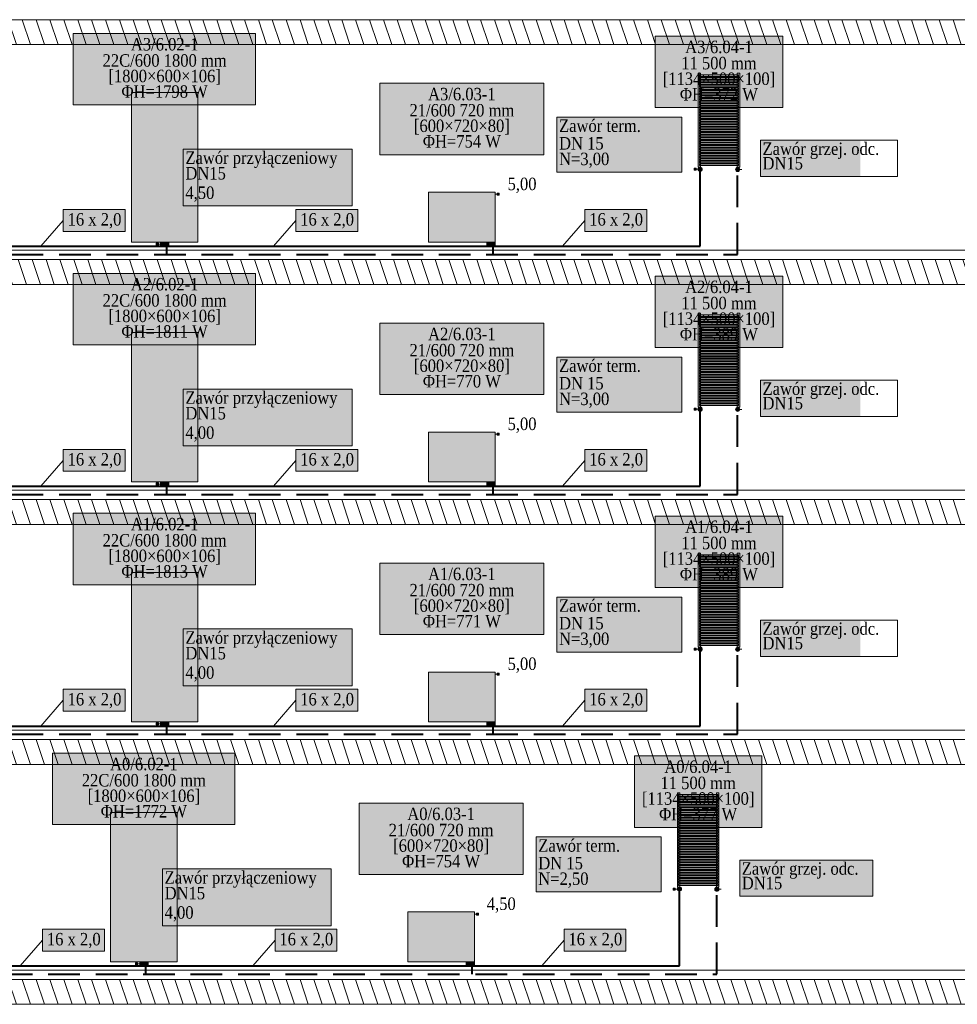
# Model space of a CAD drawing. Header units: millimetres. Extents: x -48 to 74789, y -18557 to 12350.
# Tile 2 of 79: x 7308 to 18597, y -300 to 11560. Entities that reach past the tile are written whole.
import ezdxf
from ezdxf.enums import TextEntityAlignment as Align

# ---------------------------------------------------------------- set-up
doc = ezdxf.new("R2010")
doc.units = ezdxf.units.MM
doc.linetypes.add('DASHED', pattern=[0.1905, 0.127, -0.0635])
for name, color, linetype, lineweight, true_color in [('IS_Działka (powrotna)', 5, 'Continuous', 40, 0x0000ff), ('IS_Działka (zasilająca)', 1, 'Continuous', 40, 0xff0000), ('IS_Działka (zasilająca)_etykieta1', 7, 'Continuous', 5, 0x000000), ('IS_Grzejnik', 7, 'Continuous', 5, 0x000000), ('IS_Grzejnik (Rozwinięcie)', 7, 'Continuous', 5, 0x000000), ('IS_Konstrukcja (Rozwinięcie)', 7, 'Continuous', 0, 0x000000), ('IS_Wkładka zaworowa (Rozwinięcie)1', 7, 'Continuous', 5, 0x000000), ('IS_Zawór (DN_ nastawa) (Rozwinięcie)1', 7, 'Continuous', 5, 0x000000), ('IS_Zawór na gał_ powrotnej (Rozwinięcie)1', 7, 'Continuous', 5, 0x000000), ('IS_Zawór termostatyczny lub reg_ przepływu (Rozwinięcie)1', 7, 'Continuous', 5, 0x000000), ('IS_Zawór1', 7, 'Continuous', 5, 0x000000)]:
    doc.layers.add(name, color=color, linetype=linetype, lineweight=lineweight, true_color=true_color)
doc.styles.add('Garamond_____', font='GARA.TTF')

# ---------------------------------------------------------------- blocks, each defined once
blk = doc.blocks.new('16_TypRysunkowyGrzejnika_Plytowy_800_600_80_True_7fc2eb2e-ac0c-4f1d-8d47-3740a1be48a0_Normal')
at = {"layer": 'IS_Grzejnik', "true_color": 0xff8000, "transparency": 33554457, "extrusion": (0, 0, -1)}
blk.add_hatch(color=30, dxfattribs=at).paths.add_polyline_path([(0.4, 0.3), (-0.4, 0.3), (-0.4, -0.3), (0.4, -0.3)])
at = {"layer": 'IS_Grzejnik'}
blk.add_lwpolyline([(-0.4, 0.3), (0.4, 0.3), (0.4, -0.3), (-0.4, -0.3)], close=True, dxfattribs=at)
blk = doc.blocks.new('16_TypRysunkowyGrzejnika_Plytowy_800_1800_106_True_7fc2eb2e-ac0c-4f1d-8d47-3740a1be48a0_Normal')
at = {"layer": 'IS_Grzejnik', "true_color": 0xff8000, "transparency": 33554457, "extrusion": (0, 0, -1)}
blk.add_hatch(color=30, dxfattribs=at).paths.add_polyline_path([(0.4, 0.9), (-0.4, 0.9), (-0.4, -0.9), (0.4, -0.9)])
at = {"layer": 'IS_Grzejnik'}
blk.add_lwpolyline([(-0.4, 0.9), (0.4, 0.9), (0.4, -0.9), (-0.4, -0.9)], close=True, dxfattribs=at)
blk = doc.blocks.new('16_TypRysunkowyGrzejnika_LazienkowyPion_500_1134_100_True_7fc2eb2e-ac0c-4f1d-8d47-3740a1be48a0_Normal')
at = {"layer": 'IS_Grzejnik', "true_color": 0xff8000, "transparency": 33554457}
for points in [[(-0.25, -0.567), (-0.22, -0.567), (-0.22, 0.567), (-0.25, 0.567)], [(0.22, -0.567), (0.25, -0.567), (0.25, 0.567), (0.22, 0.567)]]:
    blk.add_hatch(color=30, dxfattribs=at).paths.add_polyline_path(points)
at = {"layer": 'IS_Grzejnik', "true_color": 0xff8000, "transparency": 33554457, "extrusion": (0, 0, -1)}
for points in [[(0.235, 0.547), (-0.235, 0.547), (-0.235, 0.527), (0.235, 0.527)], [(0.235, 0.515), (-0.235, 0.515), (-0.235, 0.495), (0.235, 0.495)], [(0.235, 0.484), (-0.235, 0.484), (-0.235, 0.464), (0.235, 0.464)], [(0.235, 0.452), (-0.235, 0.452), (-0.235, 0.432), (0.235, 0.432)], [(0.235, 0.421), (-0.235, 0.421), (-0.235, 0.401), (0.235, 0.401)], [(0.235, 0.389), (-0.235, 0.389), (-0.235, 0.369), (0.235, 0.369)], [(0.235, 0.357), (-0.235, 0.357), (-0.235, 0.337), (0.235, 0.337)], [(0.235, 0.326), (-0.235, 0.326), (-0.235, 0.306), (0.235, 0.306)], [(0.235, 0.294), (-0.235, 0.294), (-0.235, 0.274), (0.235, 0.274)], [(0.235, 0.263), (-0.235, 0.263), (-0.235, 0.243), (0.235, 0.243)], [(0.235, 0.231), (-0.235, 0.231), (-0.235, 0.211), (0.235, 0.211)], [(0.235, 0.2), (-0.235, 0.2), (-0.235, 0.18), (0.235, 0.18)], [(0.235, 0.168), (-0.235, 0.168), (-0.235, 0.148), (0.235, 0.148)], [(0.235, 0.136), (-0.235, 0.136), (-0.235, 0.116), (0.235, 0.116)], [(0.235, 0.105), (-0.235, 0.105), (-0.235, 0.085), (0.235, 0.085)], [(0.235, 0.073), (-0.235, 0.073), (-0.235, 0.053), (0.235, 0.053)], [(0.235, 0.042), (-0.235, 0.042), (-0.235, 0.022), (0.235, 0.022)], [(0.235, 0.01), (-0.235, 0.01), (-0.235, -0.01), (0.235, -0.01)], [(0.235, -0.022), (-0.235, -0.022), (-0.235, -0.042), (0.235, -0.042)], [(0.235, -0.053), (-0.235, -0.053), (-0.235, -0.073), (0.235, -0.073)], [(0.235, -0.085), (-0.235, -0.085), (-0.235, -0.105), (0.235, -0.105)], [(0.235, -0.116), (-0.235, -0.116), (-0.235, -0.136), (0.235, -0.136)], [(0.235, -0.148), (-0.235, -0.148), (-0.235, -0.168), (0.235, -0.168)], [(0.235, -0.18), (-0.235, -0.18), (-0.235, -0.2), (0.235, -0.2)], [(0.235, -0.211), (-0.235, -0.211), (-0.235, -0.231), (0.235, -0.231)], [(0.235, -0.243), (-0.235, -0.243), (-0.235, -0.263), (0.235, -0.263)], [(0.235, -0.274), (-0.235, -0.274), (-0.235, -0.294), (0.235, -0.294)], [(0.235, -0.306), (-0.235, -0.306), (-0.235, -0.326), (0.235, -0.326)], [(0.235, -0.337), (-0.235, -0.337), (-0.235, -0.357), (0.235, -0.357)], [(0.235, -0.369), (-0.235, -0.369), (-0.235, -0.389), (0.235, -0.389)], [(0.235, -0.401), (-0.235, -0.401), (-0.235, -0.421), (0.235, -0.421)], [(0.235, -0.432), (-0.235, -0.432), (-0.235, -0.452), (0.235, -0.452)], [(0.235, -0.464), (-0.235, -0.464), (-0.235, -0.484), (0.235, -0.484)], [(0.235, -0.495), (-0.235, -0.495), (-0.235, -0.515), (0.235, -0.515)], [(0.235, -0.527), (-0.235, -0.527), (-0.235, -0.547), (0.235, -0.547)]]:
    blk.add_hatch(color=30, dxfattribs=at).paths.add_polyline_path(points)
at = {"layer": 'IS_Grzejnik'}
for points in [[(-0.25, -0.567), (-0.22, -0.567), (-0.22, 0.567), (-0.25, 0.567)], [(-0.235, 0.547), (0.235, 0.547), (0.235, 0.527), (-0.235, 0.527)], [(-0.235, 0.515), (0.235, 0.515), (0.235, 0.495), (-0.235, 0.495)], [(-0.235, 0.484), (0.235, 0.484), (0.235, 0.464), (-0.235, 0.464)], [(0.22, -0.567), (0.25, -0.567), (0.25, 0.567), (0.22, 0.567)], [(-0.235, 0.452), (0.235, 0.452), (0.235, 0.432), (-0.235, 0.432)], [(-0.235, 0.421), (0.235, 0.421), (0.235, 0.401), (-0.235, 0.401)], [(-0.235, 0.389), (0.235, 0.389), (0.235, 0.369), (-0.235, 0.369)], [(-0.235, 0.357), (0.235, 0.357), (0.235, 0.337), (-0.235, 0.337)], [(-0.235, 0.326), (0.235, 0.326), (0.235, 0.306), (-0.235, 0.306)], [(-0.235, 0.294), (0.235, 0.294), (0.235, 0.274), (-0.235, 0.274)], [(-0.235, 0.263), (0.235, 0.263), (0.235, 0.243), (-0.235, 0.243)], [(-0.235, 0.231), (0.235, 0.231), (0.235, 0.211), (-0.235, 0.211)], [(-0.235, 0.2), (0.235, 0.2), (0.235, 0.18), (-0.235, 0.18)], [(-0.235, 0.168), (0.235, 0.168), (0.235, 0.148), (-0.235, 0.148)], [(-0.235, 0.136), (0.235, 0.136), (0.235, 0.116), (-0.235, 0.116)], [(-0.235, 0.105), (0.235, 0.105), (0.235, 0.085), (-0.235, 0.085)], [(-0.235, 0.073), (0.235, 0.073), (0.235, 0.053), (-0.235, 0.053)], [(-0.235, 0.042), (0.235, 0.042), (0.235, 0.022), (-0.235, 0.022)], [(-0.235, 0.01), (0.235, 0.01), (0.235, -0.01), (-0.235, -0.01)], [(-0.235, -0.022), (0.235, -0.022), (0.235, -0.042), (-0.235, -0.042)], [(-0.235, -0.053), (0.235, -0.053), (0.235, -0.073), (-0.235, -0.073)], [(-0.235, -0.085), (0.235, -0.085), (0.235, -0.105), (-0.235, -0.105)], [(-0.235, -0.116), (0.235, -0.116), (0.235, -0.136), (-0.235, -0.136)], [(-0.235, -0.148), (0.235, -0.148), (0.235, -0.168), (-0.235, -0.168)], [(-0.235, -0.18), (0.235, -0.18), (0.235, -0.2), (-0.235, -0.2)], [(-0.235, -0.211), (0.235, -0.211), (0.235, -0.231), (-0.235, -0.231)], [(-0.235, -0.243), (0.235, -0.243), (0.235, -0.263), (-0.235, -0.263)], [(-0.235, -0.274), (0.235, -0.274), (0.235, -0.294), (-0.235, -0.294)], [(-0.235, -0.306), (0.235, -0.306), (0.235, -0.326), (-0.235, -0.326)], [(-0.235, -0.337), (0.235, -0.337), (0.235, -0.357), (-0.235, -0.357)], [(-0.235, -0.369), (0.235, -0.369), (0.235, -0.389), (-0.235, -0.389)], [(-0.235, -0.401), (0.235, -0.401), (0.235, -0.421), (-0.235, -0.421)], [(-0.235, -0.432), (0.235, -0.432), (0.235, -0.452), (-0.235, -0.452)], [(-0.235, -0.464), (0.235, -0.464), (0.235, -0.484), (-0.235, -0.484)], [(-0.235, -0.495), (0.235, -0.495), (0.235, -0.515), (-0.235, -0.515)], [(-0.235, -0.527), (0.235, -0.527), (0.235, -0.547), (-0.235, -0.547)]]:
    blk.add_lwpolyline(points, close=True, dxfattribs=at)
blk = doc.blocks.new('16_TypRysunkowyZaworu_Kwadrat_PL_00000000-0000-0000-0000-000000000000_Normal')
at = {"layer": 'IS_Zawór1', "lineweight": 50, "true_color": 0xffffff, "transparency": 33554687}
h = blk.add_hatch(color=7, dxfattribs=at)
edge = h.paths.add_edge_path(flags=0)
edge.add_arc((0, 0), 0.25, 0, 360)
at = {"layer": 'IS_Zawór1', "lineweight": 50, "true_color": 0xffffff, "transparency": 33554687, "extrusion": (0, 0, -1)}
blk.add_hatch(color=7, dxfattribs=at).paths.add_polyline_path([(0.125, 0.5), (0.125, 0.75), (-0.125, 0.75), (-0.125, 0.5)])
at = {"layer": 'IS_Zawór1', "linetype": 'ByBlock', "lineweight": -2}
blk.add_lwpolyline([(-0.125, 0.5), (-0.125, 0.75), (0.125, 0.75), (0.125, 0.5)], close=True, dxfattribs=at)
blk.add_polyline3d([(0, 0.25, 0), (0, 0.5, 0)], dxfattribs=at)
blk.add_circle((0, 0), 0.25, dxfattribs=at)
blk = doc.blocks.new('16_TypRysunkowyZaworu_Kreska_PL_00000000-0000-0000-0000-000000000000_Normal')
at = {"layer": 'IS_Zawór1', "lineweight": 50, "true_color": 0xffffff, "transparency": 33554687}
h = blk.add_hatch(color=7, dxfattribs=at)
edge = h.paths.add_edge_path(flags=0)
edge.add_arc((0, 0), 0.25, 0, 360)
at = {"layer": 'IS_Zawór1', "linetype": 'ByBlock', "lineweight": -2}
blk.add_polyline3d([(0, 0.25, 0), (0, 0.5, 0)], dxfattribs=at)
blk.add_circle((0, 0), 0.25, dxfattribs=at)
blk = doc.blocks.new('16_TypRysunkowyZaworu_Vecolux_PL_00000000-0000-0000-0000-000000000000_Normal')
at = {"layer": 'IS_Zawór1', "lineweight": 50, "true_color": 0xffffff, "transparency": 33554687}
blk.add_hatch(color=7, dxfattribs=at).paths.add_polyline_path([(-0.5, -0.5), (0.5, -0.5), (0.5, 0), (-0.5, 0)])
at = {"layer": 'IS_Zawór1', "linetype": 'ByBlock', "lineweight": -2}
blk.add_lwpolyline([(-0.5, -0.5), (0.5, -0.5), (0.5, 0), (-0.5, 0)], close=True, dxfattribs=at)
blk = doc.blocks.new('16_TypRysunkowyZaworu_ZestGrzWbudKwadrat_PL_00000000-0000-0000-0000-000000000000_Normal')
at = {"layer": 'IS_Zawór1', "lineweight": 50, "true_color": 0xffffff, "transparency": 33554687, "extrusion": (0, 0, -1)}
blk.add_hatch(color=7, dxfattribs=at).paths.add_polyline_path([(-0.25, 0.125), (-0.5, 0.125), (-0.5, -0.125), (-0.25, -0.125)])
at = {"layer": 'IS_Zawór1', "linetype": 'ByBlock', "lineweight": -2}
blk.add_lwpolyline([(0.25, 0.125), (0.5, 0.125), (0.5, -0.125), (0.25, -0.125)], close=True, dxfattribs=at)
blk.add_polyline3d([(0, 0, 0), (0.25, 0, 0)], dxfattribs=at)
blk = doc.blocks.new('16_TypRysunkowyZaworu_BlokPrzylaczeniowyTermostatycznyGrzejnikaKwadrat_PL_00000000-0000-0000-0000-000000000000_Normal')
at = {"layer": 'IS_Zawór1', "lineweight": 50, "true_color": 0xffffff, "transparency": 33554687}
blk.add_hatch(color=7, dxfattribs=at).paths.add_polyline_path([(-0.5, -0.5), (0.5, -0.5), (0.5, 0), (-0.5, 0)])
at = {"layer": 'IS_Zawór1', "lineweight": 50, "true_color": 0xffffff, "transparency": 33554687, "extrusion": (0, 0, -1)}
blk.add_hatch(color=7, dxfattribs=at).paths.add_polyline_path([(-0.75, -0.125), (-1, -0.125), (-1, -0.375), (-0.75, -0.375)])
at = {"layer": 'IS_Zawór1', "linetype": 'ByBlock', "lineweight": -2}
for points in [[(-0.5, -0.5), (0.5, -0.5), (0.5, 0), (-0.5, 0)], [(0.75, -0.125), (1, -0.125), (1, -0.375), (0.75, -0.375)]]:
    blk.add_lwpolyline(points, close=True, dxfattribs=at)
blk.add_polyline3d([(0.5, -0.25, 0), (0.75, -0.25, 0)], dxfattribs=at)

msp = doc.modelspace()

# ---------------------------------------------------------------- hatches: boundary and pattern name
at = {"layer": 'IS_Działka (zasilająca)_etykieta1', "lineweight": 50, "true_color": 0xffffff, "transparency": 33554687}
for points in [[(7833, 9010), (8578, 9010), (8578, 9274), (7833, 9274)], [(10633, 9010), (11378, 9010), (11378, 9274), (10633, 9274)], [(14113, 9010), (14858, 9010), (14858, 9274), (14113, 9274)], [(7833, 6120), (8578, 6120), (8578, 6384), (7833, 6384)], [(10633, 6120), (11378, 6120), (11378, 6384), (10633, 6384)], [(14113, 6120), (14858, 6120), (14858, 6384), (14113, 6384)], [(7833, 3230), (8578, 3230), (8578, 3494), (7833, 3494)], [(10633, 3230), (11378, 3230), (11378, 3494), (10633, 3494)], [(14113, 3230), (14858, 3230), (14858, 3494), (14113, 3494)], [(7583, 340), (8328, 340), (8328, 604), (7583, 604)], [(10383, 340), (11128, 340), (11128, 604), (10383, 604)], [(13863, 340), (14608, 340), (14608, 604), (13863, 604)]]:
    msp.add_hatch(color=7, dxfattribs=at).paths.add_polyline_path(points)
at = {"layer": 'IS_Grzejnik (Rozwinięcie)', "lineweight": 50, "true_color": 0xffffff, "transparency": 33554687}
for points in [[(7953, 10534), (10148, 10534), (10148, 11394), (7953, 11394)], [(14959, 10501), (16495, 10501), (16495, 11361), (14959, 11361)], [(11645, 9934), (13619, 9934), (13619, 10794), (11645, 10794)], [(7953, 7644), (10148, 7644), (10148, 8504), (7953, 8504)], [(14959, 7611), (16495, 7611), (16495, 8471), (14959, 8471)], [(11645, 7044), (13619, 7044), (13619, 7904), (11645, 7904)], [(7953, 4754), (10148, 4754), (10148, 5614), (7953, 5614)], [(14959, 4721), (16495, 4721), (16495, 5581), (14959, 5581)], [(11645, 4154), (13619, 4154), (13619, 5014), (11645, 5014)], [(7703, 1864), (9898, 1864), (9898, 2724), (7703, 2724)], [(14709, 1831), (16245, 1831), (16245, 2691), (14709, 2691)], [(11395, 1264), (13369, 1264), (13369, 2124), (11395, 2124)]]:
    msp.add_hatch(color=7, dxfattribs=at).paths.add_polyline_path(points)
at = {"layer": 'IS_Konstrukcja (Rozwinięcie)', "true_color": 0xc0c0c0, "transparency": 33554687, "extrusion": (0, 0, -1)}
h = msp.add_hatch(dxfattribs=at)
h.set_pattern_fill('ANSI31', color=9, scale=50.000001, angle=206.6202, style=0)
h.set_pattern_definition([(251.62016, (52500, 11410), (150.6517, -50.0563), [])])
h.paths.add_polyline_path([(0, 11560), (-47300, 11560), (-47300, 11260), (0, 11260)])
h = msp.add_hatch(dxfattribs=at)
h.set_pattern_fill('ANSI31', color=9, scale=50000, angle=206.6202, style=0)
h.set_pattern_definition([(251.62, (22750, 11410), (150650, -50060), [])])
h.paths.add_polyline_path([(-1000, 11560), (-44500, 11560), (-44500, 11260), (-1000, 11260)])
h = msp.add_hatch(dxfattribs=at)
h.set_pattern_fill('ANSI31', color=9, scale=50.000001, angle=206.6202, style=0)
h.set_pattern_definition([(251.62016, (52547.58, 8520), (150.6517, -50.0563), [])])
h.paths.add_polyline_path([(48, 8670), (-47302, 8670), (-47302, 8370), (48, 8370)])
h = msp.add_hatch(dxfattribs=at)
h.set_pattern_fill('ANSI31', color=9, scale=50000, angle=206.6202, style=0)
h.set_pattern_definition([(251.62, (22750, 8520), (150650, -50060), [])])
h.paths.add_polyline_path([(-1000, 8670), (-44500, 8670), (-44500, 8370), (-1000, 8370)])
h = msp.add_hatch(dxfattribs=at)
h.set_pattern_fill('ANSI31', color=9, scale=50.000001, angle=206.6202, style=0)
h.set_pattern_definition([(251.62016, (52500, 5630), (150.6517, -50.0563), [])])
h.paths.add_polyline_path([(0, 5780), (-47300, 5780), (-47300, 5480), (0, 5480)])
h = msp.add_hatch(dxfattribs=at)
h.set_pattern_fill('ANSI31', color=9, scale=50000, angle=206.6202, style=0)
h.set_pattern_definition([(251.62, (22750, 5630), (150650, -50060), [])])
h.paths.add_polyline_path([(-1000, 5780), (-44500, 5780), (-44500, 5480), (-1000, 5480)])
h = msp.add_hatch(dxfattribs=at)
h.set_pattern_fill('ANSI31', color=9, scale=50.000001, angle=206.6202, style=0)
h.set_pattern_definition([(251.62016, (52500, 2740), (150.6517, -50.0563), [])])
h.paths.add_polyline_path([(0, 2890), (-47300, 2890), (-47300, 2590), (0, 2590)])
h = msp.add_hatch(dxfattribs=at)
h.set_pattern_fill('ANSI31', color=9, scale=50000, angle=206.6202, style=0)
h.set_pattern_definition([(251.62, (22750, 2740), (150650, -50060), [])])
h.paths.add_polyline_path([(-1000, 2890), (-44500, 2890), (-44500, 2590), (-1000, 2590)])
h = msp.add_hatch(dxfattribs=at)
h.set_pattern_fill('ANSI31', color=9, scale=50.000001, angle=206.6202, style=0)
h.set_pattern_definition([(251.62016, (52500, -150), (150.6517, -50.0563), [])])
h.paths.add_polyline_path([(0, 0), (-47300, 0), (-47300, -300), (0, -300)])
h = msp.add_hatch(dxfattribs=at)
h.set_pattern_fill('ANSI31', color=9, scale=50000, angle=206.6202, style=0)
h.set_pattern_definition([(251.62, (22750, -150), (150650, -50060), [])])
h.paths.add_polyline_path([(-1000, 0), (-44500, 0), (-44500, -300), (-1000, -300)])
at = {"layer": 'IS_Zawór (DN_ nastawa) (Rozwinięcie)1', "lineweight": 50, "true_color": 0xffffff, "transparency": 33554687}
for points in [[(9278, 9316), (11309, 9316), (11309, 10001), (9278, 10001)], [(9278, 6426), (11309, 6426), (11309, 7111), (9278, 7111)], [(9278, 3536), (11309, 3536), (11309, 4221), (9278, 4221)], [(9028, 646), (11059, 646), (11059, 1331), (9028, 1331)]]:
    msp.add_hatch(color=7, dxfattribs=at).paths.add_polyline_path(points)
at = {"layer": 'IS_Zawór na gał_ powrotnej (Rozwinięcie)1', "lineweight": 50, "true_color": 0xffffff, "transparency": 33554687}
for points in [[(16227, 9671), (17429, 9671), (17429, 10108), (16227, 10108)], [(16227, 6781), (17429, 6781), (17429, 7218), (16227, 7218)], [(16227, 3891), (17429, 3891), (17429, 4328), (16227, 4328)], [(15977, 1001), (17579, 1001), (17579, 1438), (15977, 1438)]]:
    msp.add_hatch(color=7, dxfattribs=at).paths.add_polyline_path(points)
at = {"layer": 'IS_Zawór termostatyczny lub reg_ przepływu (Rozwinięcie)1', "lineweight": 50, "true_color": 0xffffff, "transparency": 33554687}
for points in [[(13777, 9723), (15282, 9723), (15282, 10386), (13777, 10386)], [(13777, 6833), (15282, 6833), (15282, 7496), (13777, 7496)], [(13777, 3943), (15282, 3943), (15282, 4606), (13777, 4606)], [(13527, 1053), (15032, 1053), (15032, 1716), (13527, 1716)]]:
    msp.add_hatch(color=7, dxfattribs=at).paths.add_polyline_path(points)

# ---------------------------------------------------------------- linework, layer by layer
at = {"layer": 'IS_Działka (powrotna)', "linetype": 'DASHED', "ltscale": 3000}
for p, q in [((15952, 9781), (15952, 9782)), ((15952, 8732), (15952, 9731)), ((9078, 8732), (9078, 8857)), ((13007, 8732), (13007, 8857)), ((4925, 8732), (15952, 8732)), ((15952, 6891), (15952, 6892)), ((15952, 5842), (15952, 6841)), ((9078, 5842), (9078, 5967)), ((13007, 5842), (13007, 5967)), ((4925, 5842), (15952, 5842)), ((15952, 4001), (15952, 4002)), ((15952, 2952), (15952, 3951)), ((9078, 2952), (9078, 3077)), ((13007, 2952), (13007, 3077)), ((4925, 2952), (15952, 2952)), ((15702, 1111), (15702, 1112)), ((15702, 62), (15702, 1061)), ((8828, 62), (8828, 187)), ((12757, 62), (12757, 187)), ((7080, 62), (15702, 62))]:
    msp.add_line(p, q, dxfattribs=at)
at = {"layer": 'IS_Działka (powrotna)', "color": 5, "true_color": 0x0000ff, "transparency": 33554687, "invisible_edges": 15}
for points in [[(14475, 9243), (14447, 9271), (14503, 9271)], [(7436, 8732), (7464, 8760), (7464, 8704)], [(8773, 8732), (8802, 8760), (8802, 8704)], [(11098, 8732), (11127, 8760), (11127, 8704)], [(13698, 8732), (13727, 8760), (13727, 8704)], [(16086, 8732), (16114, 8760), (16114, 8704)], [(17311, 8732), (17339, 8760), (17339, 8704)], [(18436, 8732), (18464, 8760), (18464, 8704)], [(14475, 6353), (14447, 6381), (14503, 6381)], [(7436, 5842), (7464, 5870), (7464, 5814)], [(8773, 5842), (8802, 5870), (8802, 5814)], [(11098, 5842), (11127, 5870), (11127, 5814)], [(13698, 5842), (13727, 5870), (13727, 5814)], [(16086, 5842), (16114, 5870), (16114, 5814)], [(17311, 5842), (17339, 5870), (17339, 5814)], [(18436, 5842), (18464, 5870), (18464, 5814)], [(14475, 3463), (14447, 3491), (14503, 3491)], [(7436, 2952), (7464, 2980), (7464, 2924)], [(8773, 2952), (8802, 2980), (8802, 2924)], [(11098, 2952), (11127, 2980), (11127, 2924)], [(13698, 2952), (13727, 2980), (13727, 2924)], [(16086, 2952), (16114, 2980), (16114, 2924)], [(17311, 2952), (17339, 2980), (17339, 2924)], [(18436, 2952), (18464, 2980), (18464, 2924)], [(16975, 573), (16947, 601), (17003, 601)], [(8586, 62), (8614, 90), (8614, 34)], [(9811, 62), (9839, 90), (9839, 34)], [(11273, 62), (11302, 90), (11302, 34)], [(13598, 62), (13627, 90), (13627, 34)], [(16198, 62), (16227, 90), (16227, 34)], [(18461, 62), (18489, 90), (18489, 34)]]:
    msp.add_3dface(points, dxfattribs=at)
at = {"layer": 'IS_Działka (zasilająca)'}
for p, q in [((15502, 8832), (15502, 9733)), ((4900, 8832), (15502, 8832)), ((9028, 8832), (9028, 8857)), ((12957, 8832), (12957, 8857)), ((15502, 5942), (15502, 6843)), ((4900, 5942), (15502, 5942)), ((9028, 5942), (9028, 5967)), ((12957, 5942), (12957, 5967)), ((15502, 3052), (15502, 3953)), ((4900, 3052), (15502, 3052)), ((9028, 3052), (9028, 3077)), ((12957, 3052), (12957, 3077)), ((15252, 162), (15252, 1063)), ((7180, 162), (15252, 162)), ((8778, 162), (8778, 187)), ((12707, 162), (12707, 187))]:
    msp.add_line(p, q, dxfattribs=at)
at = {"layer": 'IS_Działka (zasilająca)', "color": 1, "true_color": 0xff0000, "transparency": 33554687, "invisible_edges": 15}
for points in [[(14025, 9321), (14053, 9293), (13997, 9293)], [(7564, 8832), (7536, 8804), (7536, 8860)], [(8827, 8832), (8798, 8804), (8798, 8860)], [(11152, 8832), (11123, 8804), (11123, 8860)], [(13552, 8832), (13523, 8804), (13523, 8860)], [(16164, 8832), (16136, 8804), (16136, 8860)], [(17439, 8832), (17411, 8804), (17411, 8860)], [(18564, 8832), (18536, 8804), (18536, 8860)], [(14025, 6431), (14053, 6403), (13997, 6403)], [(7564, 5942), (7536, 5914), (7536, 5970)], [(8827, 5942), (8798, 5914), (8798, 5970)], [(11152, 5942), (11123, 5914), (11123, 5970)], [(13552, 5942), (13523, 5914), (13523, 5970)], [(16164, 5942), (16136, 5914), (16136, 5970)], [(17439, 5942), (17411, 5914), (17411, 5970)], [(18564, 5942), (18536, 5914), (18536, 5970)], [(14025, 3541), (14053, 3513), (13997, 3513)], [(7564, 3052), (7536, 3024), (7536, 3080)], [(8827, 3052), (8798, 3024), (8798, 3080)], [(11152, 3052), (11123, 3024), (11123, 3080)], [(13552, 3052), (13523, 3024), (13523, 3080)], [(16164, 3052), (16136, 3024), (16136, 3080)], [(17439, 3052), (17411, 3024), (17411, 3080)], [(18564, 3052), (18536, 3024), (18536, 3080)], [(16525, 651), (16553, 623), (16497, 623)], [(8664, 162), (8636, 134), (8636, 190)], [(9939, 162), (9911, 134), (9911, 190)], [(11327, 162), (11298, 134), (11298, 190)], [(13652, 162), (13623, 134), (13623, 190)], [(16052, 162), (16023, 134), (16023, 190)], [(18539, 162), (18511, 134), (18511, 190)]]:
    msp.add_3dface(points, dxfattribs=at)
at = {"layer": 'IS_Działka (zasilająca)_etykieta1'}
for p, q in [((7563, 8832), (7833, 9142)), ((10363, 8832), (10633, 9142)), ((13843, 8832), (14113, 9142)), ((7563, 5942), (7833, 6252)), ((10363, 5942), (10633, 6252)), ((13843, 5942), (14113, 6252)), ((7563, 3052), (7833, 3362)), ((10363, 3052), (10633, 3362)), ((13843, 3052), (14113, 3362)), ((7313, 162), (7583, 472)), ((10113, 162), (10383, 472)), ((13593, 162), (13863, 472))]:
    msp.add_line(p, q, dxfattribs=at)
for points in [[(7833, 9010), (8578, 9010), (8578, 9274), (7833, 9274)], [(10633, 9010), (11378, 9010), (11378, 9274), (10633, 9274)], [(14113, 9010), (14858, 9010), (14858, 9274), (14113, 9274)], [(7833, 6120), (8578, 6120), (8578, 6384), (7833, 6384)], [(10633, 6120), (11378, 6120), (11378, 6384), (10633, 6384)], [(14113, 6120), (14858, 6120), (14858, 6384), (14113, 6384)], [(7833, 3230), (8578, 3230), (8578, 3494), (7833, 3494)], [(10633, 3230), (11378, 3230), (11378, 3494), (10633, 3494)], [(14113, 3230), (14858, 3230), (14858, 3494), (14113, 3494)], [(7583, 340), (8328, 340), (8328, 604), (7583, 604)], [(10383, 340), (11128, 340), (11128, 604), (10383, 604)], [(13863, 340), (14608, 340), (14608, 604), (13863, 604)]]:
    msp.add_lwpolyline(points, close=True, dxfattribs=at)
at = {"layer": 'IS_Grzejnik (Rozwinięcie)'}
for points in [[(7953, 10534), (10148, 10534), (10148, 11394), (7953, 11394)], [(14959, 10501), (16495, 10501), (16495, 11361), (14959, 11361)], [(11645, 9934), (13619, 9934), (13619, 10794), (11645, 10794)], [(7953, 7644), (10148, 7644), (10148, 8504), (7953, 8504)], [(14959, 7611), (16495, 7611), (16495, 8471), (14959, 8471)], [(11645, 7044), (13619, 7044), (13619, 7904), (11645, 7904)], [(7953, 4754), (10148, 4754), (10148, 5614), (7953, 5614)], [(14959, 4721), (16495, 4721), (16495, 5581), (14959, 5581)], [(11645, 4154), (13619, 4154), (13619, 5014), (11645, 5014)], [(7703, 1864), (9898, 1864), (9898, 2724), (7703, 2724)], [(14709, 1831), (16245, 1831), (16245, 2691), (14709, 2691)], [(11395, 1264), (13369, 1264), (13369, 2124), (11395, 2124)]]:
    msp.add_lwpolyline(points, close=True, dxfattribs=at)
at = {"layer": 'IS_Konstrukcja (Rozwinięcie)'}
for p, q in [((1000, 11560), (47300, 11560)), ((1000, 11260), (47300, 11260)), ((1000, 8782), (47300, 8782)), ((1000, 8670), (47300, 8670)), ((1000, 8370), (47300, 8370)), ((1000, 5892), (47300, 5892)), ((1000, 5780), (47300, 5780)), ((1000, 5480), (47300, 5480)), ((1000, 3002), (47300, 3002)), ((1000, 2890), (47300, 2890)), ((1000, 2590), (47300, 2590)), ((1000, 112), (47300, 112)), ((1000, 0), (47300, 0)), ((1000, -300), (47300, -300))]:
    msp.add_line(p, q, dxfattribs=at)
at = {"layer": 'IS_Zawór (DN_ nastawa) (Rozwinięcie)1'}
for points in [[(9278, 9316), (11309, 9316), (11309, 10001), (9278, 10001)], [(9278, 6426), (11309, 6426), (11309, 7111), (9278, 7111)], [(9278, 3536), (11309, 3536), (11309, 4221), (9278, 4221)], [(9028, 646), (11059, 646), (11059, 1331), (9028, 1331)]]:
    msp.add_lwpolyline(points, close=True, dxfattribs=at)
at = {"layer": 'IS_Zawór na gał_ powrotnej (Rozwinięcie)1'}
for points in [[(16227, 9671), (17879, 9671), (17879, 10108), (16227, 10108)], [(16227, 6781), (17879, 6781), (17879, 7218), (16227, 7218)], [(16227, 3891), (17879, 3891), (17879, 4328), (16227, 4328)], [(15977, 1001), (17579, 1001), (17579, 1438), (15977, 1438)]]:
    msp.add_lwpolyline(points, close=True, dxfattribs=at)
at = {"layer": 'IS_Zawór termostatyczny lub reg_ przepływu (Rozwinięcie)1'}
for points in [[(13777, 9723), (15282, 9723), (15282, 10386), (13777, 10386)], [(13777, 6833), (15282, 6833), (15282, 7496), (13777, 7496)], [(13777, 3943), (15282, 3943), (15282, 4606), (13777, 4606)], [(13527, 1053), (15032, 1053), (15032, 1716), (13527, 1716)]]:
    msp.add_lwpolyline(points, close=True, dxfattribs=at)

# ---------------------------------------------------------------- block references
at = {"layer": 'IS_Grzejnik', "xscale": 1000, "yscale": 1000, "zscale": 1000}
for name, p in [('16_TypRysunkowyGrzejnika_LazienkowyPion_500_1134_100_True_7fc2eb2e-ac0c-4f1d-8d47-3740a1be48a0_Normal', (15727, 10349)), ('16_TypRysunkowyGrzejnika_Plytowy_800_1800_106_True_7fc2eb2e-ac0c-4f1d-8d47-3740a1be48a0_Normal', (9053, 9782)), ('16_TypRysunkowyGrzejnika_Plytowy_800_600_80_True_7fc2eb2e-ac0c-4f1d-8d47-3740a1be48a0_Normal', (12632, 9182)), ('16_TypRysunkowyGrzejnika_LazienkowyPion_500_1134_100_True_7fc2eb2e-ac0c-4f1d-8d47-3740a1be48a0_Normal', (15727, 7459)), ('16_TypRysunkowyGrzejnika_Plytowy_800_1800_106_True_7fc2eb2e-ac0c-4f1d-8d47-3740a1be48a0_Normal', (9053, 6892)), ('16_TypRysunkowyGrzejnika_Plytowy_800_600_80_True_7fc2eb2e-ac0c-4f1d-8d47-3740a1be48a0_Normal', (12632, 6292)), ('16_TypRysunkowyGrzejnika_LazienkowyPion_500_1134_100_True_7fc2eb2e-ac0c-4f1d-8d47-3740a1be48a0_Normal', (15727, 4569)), ('16_TypRysunkowyGrzejnika_Plytowy_800_1800_106_True_7fc2eb2e-ac0c-4f1d-8d47-3740a1be48a0_Normal', (9053, 4002)), ('16_TypRysunkowyGrzejnika_Plytowy_800_600_80_True_7fc2eb2e-ac0c-4f1d-8d47-3740a1be48a0_Normal', (12632, 3402)), ('16_TypRysunkowyGrzejnika_LazienkowyPion_500_1134_100_True_7fc2eb2e-ac0c-4f1d-8d47-3740a1be48a0_Normal', (15477, 1679)), ('16_TypRysunkowyGrzejnika_Plytowy_800_1800_106_True_7fc2eb2e-ac0c-4f1d-8d47-3740a1be48a0_Normal', (8803, 1112)), ('16_TypRysunkowyGrzejnika_Plytowy_800_600_80_True_7fc2eb2e-ac0c-4f1d-8d47-3740a1be48a0_Normal', (12382, 512))]:
    msp.add_blockref(name, p, dxfattribs=at)
at = {"layer": 'IS_Zawór1', "xscale": 100, "yscale": 100, "zscale": 100}
for name, p, rotation in [('16_TypRysunkowyZaworu_Kwadrat_PL_00000000-0000-0000-0000-000000000000_Normal', (15502, 9758), 90), ('16_TypRysunkowyZaworu_Kreska_PL_00000000-0000-0000-0000-000000000000_Normal', (15952, 9756), 270), ('16_TypRysunkowyZaworu_Kwadrat_PL_00000000-0000-0000-0000-000000000000_Normal', (15502, 6868), 90), ('16_TypRysunkowyZaworu_Kreska_PL_00000000-0000-0000-0000-000000000000_Normal', (15952, 6866), 270), ('16_TypRysunkowyZaworu_Kwadrat_PL_00000000-0000-0000-0000-000000000000_Normal', (15502, 3978), 90), ('16_TypRysunkowyZaworu_Kreska_PL_00000000-0000-0000-0000-000000000000_Normal', (15952, 3976), 270), ('16_TypRysunkowyZaworu_Kwadrat_PL_00000000-0000-0000-0000-000000000000_Normal', (15252, 1088), 90), ('16_TypRysunkowyZaworu_Kreska_PL_00000000-0000-0000-0000-000000000000_Normal', (15702, 1086), 270)]:
    msp.add_blockref(name, p, dxfattribs=dict(at, rotation=rotation))
at = {"layer": 'IS_Zawór1', "yscale": 100, "zscale": 100}
for name, p, xscale in [('16_TypRysunkowyZaworu_ZestGrzWbudKwadrat_PL_00000000-0000-0000-0000-000000000000_Normal', (13032, 9457), 100), ('16_TypRysunkowyZaworu_BlokPrzylaczeniowyTermostatycznyGrzejnikaKwadrat_PL_00000000-0000-0000-0000-000000000000_Normal', (9053, 8882), -100), ('16_TypRysunkowyZaworu_Vecolux_PL_00000000-0000-0000-0000-000000000000_Normal', (12982, 8882), 100), ('16_TypRysunkowyZaworu_ZestGrzWbudKwadrat_PL_00000000-0000-0000-0000-000000000000_Normal', (13032, 6567), 100), ('16_TypRysunkowyZaworu_BlokPrzylaczeniowyTermostatycznyGrzejnikaKwadrat_PL_00000000-0000-0000-0000-000000000000_Normal', (9053, 5992), -100), ('16_TypRysunkowyZaworu_Vecolux_PL_00000000-0000-0000-0000-000000000000_Normal', (12982, 5992), 100), ('16_TypRysunkowyZaworu_ZestGrzWbudKwadrat_PL_00000000-0000-0000-0000-000000000000_Normal', (13032, 3677), 100), ('16_TypRysunkowyZaworu_BlokPrzylaczeniowyTermostatycznyGrzejnikaKwadrat_PL_00000000-0000-0000-0000-000000000000_Normal', (9053, 3102), -100), ('16_TypRysunkowyZaworu_Vecolux_PL_00000000-0000-0000-0000-000000000000_Normal', (12982, 3102), 100), ('16_TypRysunkowyZaworu_ZestGrzWbudKwadrat_PL_00000000-0000-0000-0000-000000000000_Normal', (12782, 787), 100), ('16_TypRysunkowyZaworu_BlokPrzylaczeniowyTermostatycznyGrzejnikaKwadrat_PL_00000000-0000-0000-0000-000000000000_Normal', (8803, 212), -100), ('16_TypRysunkowyZaworu_Vecolux_PL_00000000-0000-0000-0000-000000000000_Normal', (12732, 212), 100)]:
    msp.add_blockref(name, p, dxfattribs=dict(at, xscale=xscale))

# ---------------------------------------------------------------- texts
at = {"layer": 'IS_Działka (zasilająca)_etykieta1', "color": 1, "true_color": 0xff0000, "transparency": 33554687, "style": 'Garamond_____'}
for p in [(8209, 9035), (11009, 9035), (14489, 9035), (8209, 6145), (11009, 6145), (14489, 6145), (8209, 3255), (11009, 3255), (14489, 3255), (7959, 365), (10759, 365), (14239, 365)]:
    msp.add_text('16 x 2,0', height=150, dxfattribs=at).set_placement(p, align=Align.BOTTOM_CENTER)
at = {"layer": 'IS_Grzejnik (Rozwinięcie)', "style": 'Garamond_____'}
for s, p in [('A3/6.02-1', (9053, 11144)), ('A3/6.04-1', (15727, 11112)), ('A3/6.03-1', (12632, 10544)), ('A2/6.02-1', (9053, 8254)), ('A2/6.04-1', (15727, 8222)), ('A2/6.03-1', (12632, 7654)), ('A1/6.02-1', (9053, 5364)), ('A1/6.04-1', (15727, 5332)), ('A1/6.03-1', (12632, 4764)), ('A0/6.02-1', (8803, 2474)), ('A0/6.04-1', (15477, 2442)), ('A0/6.03-1', (12382, 1874))]:
    msp.add_text(s, height=150, dxfattribs=at).set_placement(p, align=Align.BOTTOM_CENTER)
for s, p in [('22C/600 1800 mm', (9053, 11144)), ('11 500 mm', (15727, 11112)), ('[1800×600×106]', (9053, 10957)), ('[1134×500×100]', (15727, 10924)), ('ΦH=1798 W', (9053, 10770)), ('ΦH=372 W', (15727, 10736)), ('21/600 720 mm', (12632, 10544)), ('[600×720×80]', (12632, 10357)), ('ΦH=754 W', (12632, 10170)), ('22C/600 1800 mm', (9053, 8254)), ('11 500 mm', (15727, 8222)), ('[1800×600×106]', (9053, 8067)), ('[1134×500×100]', (15727, 8034)), ('ΦH=1811 W', (9053, 7880)), ('ΦH=389 W', (15727, 7846)), ('21/600 720 mm', (12632, 7654)), ('[600×720×80]', (12632, 7467)), ('ΦH=770 W', (12632, 7280)), ('22C/600 1800 mm', (9053, 5364)), ('11 500 mm', (15727, 5332)), ('[1800×600×106]', (9053, 5177)), ('[1134×500×100]', (15727, 5144)), ('ΦH=1813 W', (9053, 4990)), ('ΦH=389 W', (15727, 4956)), ('21/600 720 mm', (12632, 4764)), ('[600×720×80]', (12632, 4577)), ('ΦH=771 W', (12632, 4390)), ('22C/600 1800 mm', (8803, 2474)), ('11 500 mm', (15477, 2442)), ('[1800×600×106]', (8803, 2287)), ('[1134×500×100]', (15477, 2254)), ('ΦH=1772 W', (8803, 2100)), ('ΦH=377 W', (15477, 2066)), ('21/600 720 mm', (12382, 1874)), ('[600×720×80]', (12382, 1687)), ('ΦH=754 W', (12382, 1500))]:
    msp.add_text(s, height=150, dxfattribs=at).set_placement(p, align=Align.TOP_CENTER)
at = {"layer": 'IS_Wkładka zaworowa (Rozwinięcie)1', "style": 'Garamond_____'}
for s, p in [('5,00', (13182, 9657)), ('5,00', (13182, 6767)), ('5,00', (13182, 3877)), ('4,50', (12932, 987))]:
    msp.add_text(s, height=150, dxfattribs=at).set_placement(p, align=Align.TOP_LEFT)
at = {"layer": 'IS_Zawór (DN_ nastawa) (Rozwinięcie)1', "style": 'Garamond_____'}
for s, p in [('Zawór przyłączeniowy', (9303, 9973)), ('DN15', (9303, 9785)), ('4,50', (9303, 9551)), ('Zawór przyłączeniowy', (9303, 7083)), ('DN15', (9303, 6895)), ('4,00', (9303, 6661)), ('Zawór przyłączeniowy', (9303, 4193)), ('DN15', (9303, 4005)), ('4,00', (9303, 3771)), ('Zawór przyłączeniowy', (9053, 1303)), ('DN15', (9053, 1115)), ('4,00', (9053, 881))]:
    msp.add_text(s, height=150, dxfattribs=at).set_placement(p, align=Align.TOP_LEFT)
at = {"layer": 'IS_Zawór na gał_ powrotnej (Rozwinięcie)1', "style": 'Garamond_____'}
for s, p in [('Zawór grzej. odc.', (16252, 10081)), ('DN15', (16252, 9906)), ('Zawór grzej. odc.', (16252, 7191)), ('DN15', (16252, 7016)), ('Zawór grzej. odc.', (16252, 4301)), ('DN15', (16252, 4126)), ('Zawór grzej. odc.', (16002, 1411)), ('DN15', (16002, 1236))]:
    msp.add_text(s, height=150, dxfattribs=at).set_placement(p, align=Align.TOP_LEFT)
at = {"layer": 'IS_Zawór termostatyczny lub reg_ przepływu (Rozwinięcie)1', "style": 'Garamond_____'}
for s, p in [('Zawór term.', (13802, 10358)), ('DN 15', (13802, 10146)), ('N=3,00', (13802, 9958)), ('Zawór term.', (13802, 7468)), ('DN 15', (13802, 7256)), ('N=3,00', (13802, 7068)), ('Zawór term.', (13802, 4578)), ('DN 15', (13802, 4366)), ('N=3,00', (13802, 4178)), ('Zawór term.', (13552, 1688)), ('DN 15', (13552, 1476)), ('N=2,50', (13552, 1288))]:
    msp.add_text(s, height=150, dxfattribs=at).set_placement(p, align=Align.TOP_LEFT)

doc.saveas('drawing.dxf')
